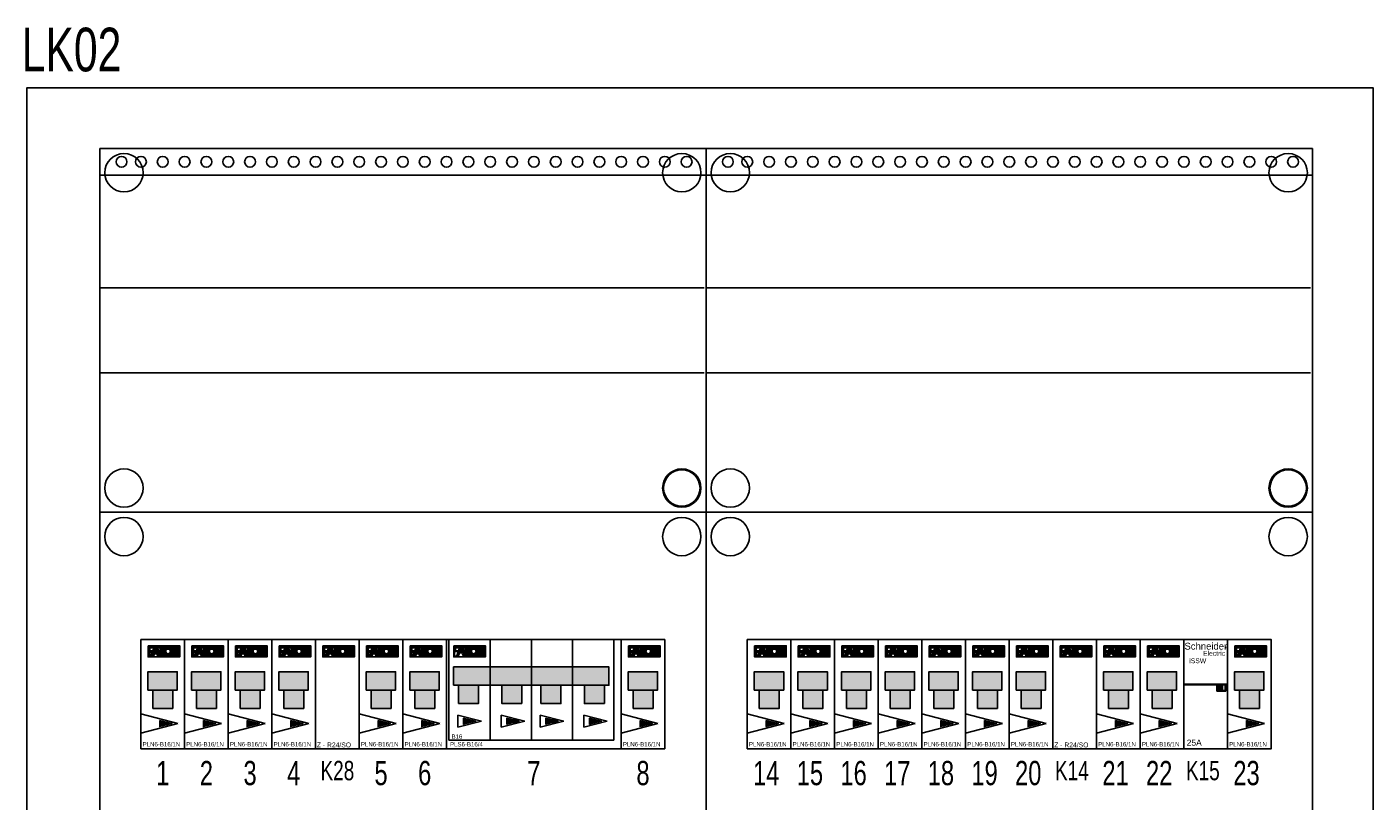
# Model space of a CAD drawing. Header units: millimetres. Extents: x -11050 to 27196, y -10809 to 18412.
# Tile 6 of 10: x -11050 to -5500, y 15059 to 18251. Entities that reach past the tile are written whole.
import ezdxf
from ezdxf.enums import TextEntityAlignment as Align

# ---------------------------------------------------------------- set-up
doc = ezdxf.new("R2010")
doc.units = ezdxf.units.MM
doc.header["$LTSCALE"] = 100
doc.linetypes.add('HIDDEN', pattern=[9.525, 6.35, -3.175])
doc.layers.add('EL$6----', color=7, linetype='Continuous')
doc.layers.add('EL6-----', color=7, linetype='Continuous')
doc.styles.add('Arial', font='arial.ttf')
doc.styles.get("Standard").update_dxf_attribs({"font": 'arial.ttf'})

# ---------------------------------------------------------------- blocks, each defined once
blk = doc.blocks.new('*U69')
for color, points in [(160, [(56.3, -26), (56.3, -25.3), (29.7, -25.3), (29.7, -71.2), (41.5, -71.2), (43.7, -64.4), (36.8, -64.4), (36.8, -52.8), (47.5, -52.8), (49.6, -46.4), (36.8, -46.4), (36.8, -33.6), (53.8, -33.6)]), (160, [(106, -26.1), (106, -25.3), (64.4, -25.3), (64.4, -33.6), (78.8, -33.6), (78.8, -71.2), (91.6, -71.2), (91.6, -59, -0.247607), (91.6, -37.5), (91.6, -33.6), (94.2, -33.6, -0.156025)]), (160, [(150.7, -58.9), (144.4, -25.3), (128.4, -25.3), (128.4, -71.2), (138, -71.2), (138, -37.6), (144.3, -71.2), (160.3, -71.2), (160.3, -25.3), (150.7, -25.3)]), (256, [(49.3, -283.6), (131.5, -283.6), (131.5, -207.8), (49.3, -207.8)])]:
    blk.add_hatch(color=color).paths.add_polyline_path(points)
h = blk.add_hatch(color=256)
h.paths.add_polyline_path([(68.1, -33.6), (64.4, -33.6), (64.4, -25.3), (56.5, -25.3), (41.5, -71.2), (51.1, -71.2), (56.1, -58), (65.7, -58), (70.8, -71.2), (78.8, -71.2), (78.8, -66.3)])
h.paths.add_polyline_path([(65.4, -48.6), (56.5, -48.6), (60.9, -33.6)], flags=16)
h = blk.add_hatch(color=256)
h.paths.add_polyline_path([(128.4, -64.1), (128.4, -32.4, 2.489681)])
h.paths.add_polyline_path([(102.3, -48.3, -1), (121.5, -48.3, -1)], flags=16)
h = blk.add_hatch(color=256)
h.dxf.hatch_style = 1
h.paths.add_polyline_path([(150, -132.6), (29, -132.6), (29, -207.8), (150, -207.8)])
h = blk.add_hatch(color=20)
h.dxf.hatch_style = 1
h.paths.add_polyline_path([(77.9, -333), (77.9, -358.1), (127.9, -345.6)])
at = {"color": 0}
blk.add_line((150, -207.4), (150, -132.6), dxfattribs=at)
blk.add_line((150, -207.4), (150, -132.6), dxfattribs=at)
blk.add_lwpolyline([(0, 0), (0, -450), (180, -450), (180, 0), (0, 0)], dxfattribs=at)
for points in [[(29.7, -25.3), (29.7, -71.2), (41.5, -71.2)], [(56.3, -26), (56.3, -25.3), (29.7, -25.3)], [(49.6, -46.4), (36.8, -46.4), (36.8, -33.6), (53.8, -33.6)], [(43.7, -64.4), (36.8, -64.4), (36.8, -52.8), (47.5, -52.8)], [(41.5, -71.2), (56.5, -25.3)], [(56.5, -25.3), (65.5, -25.3)], [(56.5, -48.6), (60.9, -33.6)], [(56.5, -48.6), (65.4, -48.6)], [(65.4, -48.6), (60.9, -33.6)], [(64.4, -25.3), (64.4, -33.6), (78.8, -33.6), (78.8, -71.2), (91.6, -71.2), (91.6, -59)], [(64.4, -25.3), (106, -25.3)], [(78.8, -66.3), (68.1, -33.6)], [(91.6, -59), (91.6, -71.2), (78.8, -71.2), (78.8, -33.6)], [(91.6, -37.5), (91.6, -33.6)], [(94.2, -33.6), (91.6, -33.6), (91.6, -37.5)], [(106, -25.3), (106, -26.1)], [(128.4, -71.2), (128.4, -25.3), (144.4, -25.3)], [(144.3, -71.2), (138, -37.6), (138, -71.2), (128.4, -71.2), (128.4, -25.3)], [(160.3, -25.3), (160.3, -71.2), (144.3, -71.2)], [(144.4, -25.3), (150.7, -58.9), (150.7, -25.3), (160.3, -25.3), (160.3, -71.2)], [(41.5, -71.2), (51.1, -71.2), (56.1, -58), (65.7, -58)], [(80.4, -71.2), (70.8, -71.2), (65.7, -58), (65.7, -58)], [(151.8, -345.6), (0, -305.9)], [(151.8, -345.6), (0, -385.2)]]:
    blk.add_lwpolyline(points)
for points in [[(29.7, -25.3), (160.3, -25.3), (160.3, -71.2), (29.7, -71.2)], [(77.9, -333), (77.9, -358.1), (127.9, -345.6)]]:
    blk.add_lwpolyline(points, close=True)
for points in [[(29, -207.8), (150, -207.8), (150, -132.6), (29, -132.6)], [(49.3, -283.6), (131.5, -283.6), (131.5, -207.8), (49.3, -207.8)], [(49.3, -283.6), (131.5, -283.6), (131.5, -207.8), (49.3, -207.8)]]:
    blk.add_lwpolyline(points, close=True, dxfattribs=at)
blk.add_circle((111.9, -48.3), 9.6)
blk.add_arc((111.9, -48.3), 22.9, 43.7665, 316.2335)
at = {"style": 'Arial'}
for tag, p in [('TYPENUMMER', (6.9, -440.3)), ('SCHAKELVERMOGEN', (47.8, -440.3))]:
    blk.add_attdef(tag, p, '', height=18, dxfattribs=at)
blk = doc.blocks.new('Eaton Relais')
for points in [[(56.3, -26), (56.3, -25.3), (29.7, -25.3), (29.7, -71.2), (41.5, -71.2), (43.7, -64.4), (36.8, -64.4), (36.8, -52.8), (47.5, -52.8), (49.6, -46.4), (36.8, -46.4), (36.8, -33.6), (53.8, -33.6)], [(106, -26.1), (106, -25.3), (64.4, -25.3), (64.4, -33.6), (78.8, -33.6), (78.8, -71.2), (91.6, -71.2), (91.6, -59, -0.247607), (91.6, -37.5), (91.6, -33.6), (94.2, -33.6, -0.156025)], [(150.7, -58.9), (144.4, -25.3), (128.4, -25.3), (128.4, -71.2), (138, -71.2), (138, -37.6), (144.3, -71.2), (160.3, -71.2), (160.3, -25.3), (150.7, -25.3)]]:
    blk.add_hatch(color=160).paths.add_polyline_path(points)
h = blk.add_hatch(color=256)
h.paths.add_polyline_path([(68.1, -33.6), (64.4, -33.6), (64.4, -25.3), (56.5, -25.3), (41.5, -71.2), (51.1, -71.2), (56.1, -58), (65.7, -58), (70.8, -71.2), (78.8, -71.2), (78.8, -66.3)])
h.paths.add_polyline_path([(65.4, -48.6), (56.5, -48.6), (60.9, -33.6)], flags=16)
h = blk.add_hatch(color=256)
h.paths.add_polyline_path([(128.4, -64.1), (128.4, -32.4, 2.489681)])
h.paths.add_polyline_path([(102.3, -48.3, -1), (121.5, -48.3, -1)], flags=16)
at = {"color": 0}
blk.add_lwpolyline([(0, 0), (0, -450), (180, -450), (180, 0), (0, 0)], dxfattribs=at)
for points in [[(29.7, -25.3), (29.7, -71.2), (41.5, -71.2)], [(56.3, -26), (56.3, -25.3), (29.7, -25.3)], [(49.6, -46.4), (36.8, -46.4), (36.8, -33.6), (53.8, -33.6)], [(43.7, -64.4), (36.8, -64.4), (36.8, -52.8), (47.5, -52.8)], [(41.5, -71.2), (56.5, -25.3)], [(56.5, -25.3), (65.5, -25.3)], [(56.5, -48.6), (60.9, -33.6)], [(56.5, -48.6), (65.4, -48.6)], [(65.4, -48.6), (60.9, -33.6)], [(64.4, -25.3), (64.4, -33.6), (78.8, -33.6), (78.8, -71.2), (91.6, -71.2), (91.6, -59)], [(64.4, -25.3), (106, -25.3)], [(78.8, -66.3), (68.1, -33.6)], [(91.6, -59), (91.6, -71.2), (78.8, -71.2), (78.8, -33.6)], [(91.6, -37.5), (91.6, -33.6)], [(94.2, -33.6), (91.6, -33.6), (91.6, -37.5)], [(106, -25.3), (106, -26.1)], [(128.4, -71.2), (128.4, -25.3), (144.4, -25.3)], [(144.3, -71.2), (138, -37.6), (138, -71.2), (128.4, -71.2), (128.4, -25.3)], [(160.3, -25.3), (160.3, -71.2), (144.3, -71.2)], [(144.4, -25.3), (150.7, -58.9), (150.7, -25.3), (160.3, -25.3), (160.3, -71.2)], [(41.5, -71.2), (51.1, -71.2), (56.1, -58), (65.7, -58)], [(80.4, -71.2), (70.8, -71.2), (65.7, -58), (65.7, -58)]]:
    blk.add_lwpolyline(points)
blk.add_lwpolyline([(29.7, -25.3), (160.3, -25.3), (160.3, -71.2), (29.7, -71.2)], close=True)
blk.add_circle((111.9, -48.3), 9.6)
blk.add_arc((111.9, -48.3), 22.9, 43.7665, 316.2335)
at = {"style": 'Arial'}
blk.add_text('Z - R24/SO', height=20, dxfattribs=at).set_placement((5.2, -450), align=Align.BOTTOM_LEFT)
blk = doc.blocks.new('*U71')
for color, points in [(160, [(56.3, -26), (56.3, -25.3), (29.7, -25.3), (29.7, -71.2), (41.5, -71.2), (43.7, -64.4), (36.8, -64.4), (36.8, -52.8), (47.5, -52.8), (49.6, -46.4), (36.8, -46.4), (36.8, -33.6), (53.8, -33.6)]), (160, [(56.3, -26), (56.3, -25.3), (29.7, -25.3), (29.7, -71.2), (41.5, -71.2), (43.7, -64.4), (36.8, -64.4), (36.8, -52.8), (47.5, -52.8), (49.6, -46.4), (36.8, -46.4), (36.8, -33.6), (53.8, -33.6)]), (160, [(56.3, -26), (56.3, -25.3), (29.7, -25.3), (29.7, -71.2), (41.5, -71.2), (43.7, -64.4), (36.8, -64.4), (36.8, -52.8), (47.5, -52.8), (49.6, -46.4), (36.8, -46.4), (36.8, -33.6), (53.8, -33.6)]), (160, [(56.3, -26), (56.3, -25.3), (29.7, -25.3), (29.7, -71.2), (41.5, -71.2), (43.7, -64.4), (36.8, -64.4), (36.8, -52.8), (47.5, -52.8), (49.6, -46.4), (36.8, -46.4), (36.8, -33.6), (53.8, -33.6)]), (160, [(56.3, -26), (56.3, -25.3), (29.7, -25.3), (29.7, -71.2), (41.5, -71.2), (43.7, -64.4), (36.8, -64.4), (36.8, -52.8), (47.5, -52.8), (49.6, -46.4), (36.8, -46.4), (36.8, -33.6), (53.8, -33.6)]), (160, [(106, -26.1), (106, -25.3), (64.4, -25.3), (64.4, -33.6), (78.8, -33.6), (78.8, -71.2), (91.6, -71.2), (91.6, -59, -0.247607), (91.6, -37.5), (91.6, -33.6), (94.2, -33.6, -0.156025)]), (160, [(106, -26.1), (106, -25.3), (64.4, -25.3), (64.4, -33.6), (78.8, -33.6), (78.8, -71.2), (91.6, -71.2), (91.6, -59, -0.247607), (91.6, -37.5), (91.6, -33.6), (94.2, -33.6, -0.156025)]), (160, [(106, -26.1), (106, -25.3), (64.4, -25.3), (64.4, -33.6), (78.8, -33.6), (78.8, -71.2), (91.6, -71.2), (91.6, -59, -0.247607), (91.6, -37.5), (91.6, -33.6), (94.2, -33.6, -0.156025)]), (160, [(106, -26.1), (106, -25.3), (64.4, -25.3), (64.4, -33.6), (78.8, -33.6), (78.8, -71.2), (91.6, -71.2), (91.6, -59, -0.247607), (91.6, -37.5), (91.6, -33.6), (94.2, -33.6, -0.156025)]), (160, [(106, -26.1), (106, -25.3), (64.4, -25.3), (64.4, -33.6), (78.8, -33.6), (78.8, -71.2), (91.6, -71.2), (91.6, -59, -0.247607), (91.6, -37.5), (91.6, -33.6), (94.2, -33.6, -0.156025)]), (160, [(150.7, -58.9), (144.4, -25.3), (128.4, -25.3), (128.4, -71.2), (138, -71.2), (138, -37.6), (144.3, -71.2), (160.3, -71.2), (160.3, -25.3), (150.7, -25.3)]), (160, [(150.7, -58.9), (144.4, -25.3), (128.4, -25.3), (128.4, -71.2), (138, -71.2), (138, -37.6), (144.3, -71.2), (160.3, -71.2), (160.3, -25.3), (150.7, -25.3)]), (160, [(150.7, -58.9), (144.4, -25.3), (128.4, -25.3), (128.4, -71.2), (138, -71.2), (138, -37.6), (144.3, -71.2), (160.3, -71.2), (160.3, -25.3), (150.7, -25.3)]), (160, [(150.7, -58.9), (144.4, -25.3), (128.4, -25.3), (128.4, -71.2), (138, -71.2), (138, -37.6), (144.3, -71.2), (160.3, -71.2), (160.3, -25.3), (150.7, -25.3)]), (160, [(150.7, -58.9), (144.4, -25.3), (128.4, -25.3), (128.4, -71.2), (138, -71.2), (138, -37.6), (144.3, -71.2), (160.3, -71.2), (160.3, -25.3), (150.7, -25.3)]), (256, [(29, -187.8), (669.8, -187.8), (669.8, -112.7), (29, -112.7)]), (254, [(49.3, -263.6), (131.5, -263.6), (131.5, -187.8), (49.3, -187.8)]), (254, [(310.7, -263.6), (228.5, -263.6), (228.5, -187.8), (310.7, -187.8)]), (254, [(389.3, -263.6), (471.5, -263.6), (471.5, -187.8), (389.3, -187.8)]), (254, [(650.7, -263.6), (568.5, -263.6), (568.5, -187.8), (650.7, -187.8)])]:
    blk.add_hatch(color=color).paths.add_polyline_path(points)
h = blk.add_hatch(color=256)
h.paths.add_polyline_path([(68.1, -33.6), (64.4, -33.6), (64.4, -25.3), (56.5, -25.3), (41.5, -71.2), (51.1, -71.2), (56.1, -58), (65.7, -58), (70.8, -71.2), (78.8, -71.2), (78.8, -66.3)])
h.paths.add_polyline_path([(65.4, -48.6), (56.5, -48.6), (60.9, -33.6)], flags=16)
h = blk.add_hatch(color=256)
h.paths.add_polyline_path([(68.1, -33.6), (64.4, -33.6), (64.4, -25.3), (56.5, -25.3), (41.5, -71.2), (51.1, -71.2), (56.1, -58), (65.7, -58), (70.8, -71.2), (78.8, -71.2), (78.8, -66.3)])
h.paths.add_polyline_path([(65.4, -48.6), (56.5, -48.6), (60.9, -33.6)], flags=16)
h = blk.add_hatch(color=256)
h.paths.add_polyline_path([(68.1, -33.6), (64.4, -33.6), (64.4, -25.3), (56.5, -25.3), (41.5, -71.2), (51.1, -71.2), (56.1, -58), (65.7, -58), (70.8, -71.2), (78.8, -71.2), (78.8, -66.3)])
h.paths.add_polyline_path([(65.4, -48.6), (56.5, -48.6), (60.9, -33.6)], flags=16)
h = blk.add_hatch(color=256)
h.paths.add_polyline_path([(68.1, -33.6), (64.4, -33.6), (64.4, -25.3), (56.5, -25.3), (41.5, -71.2), (51.1, -71.2), (56.1, -58), (65.7, -58), (70.8, -71.2), (78.8, -71.2), (78.8, -66.3)])
h.paths.add_polyline_path([(65.4, -48.6), (56.5, -48.6), (60.9, -33.6)], flags=16)
h = blk.add_hatch(color=256)
h.paths.add_polyline_path([(68.1, -33.6), (64.4, -33.6), (64.4, -25.3), (56.5, -25.3), (41.5, -71.2), (51.1, -71.2), (56.1, -58), (65.7, -58), (70.8, -71.2), (78.8, -71.2), (78.8, -66.3)])
h.paths.add_polyline_path([(65.4, -48.6), (56.5, -48.6), (60.9, -33.6)], flags=16)
h = blk.add_hatch(color=256)
h.paths.add_polyline_path([(128.4, -64.1), (128.4, -32.4, 2.489681)])
h.paths.add_polyline_path([(102.3, -48.3, -1), (121.5, -48.3, -1)], flags=16)
h = blk.add_hatch(color=256)
h.paths.add_polyline_path([(128.4, -64.1), (128.4, -32.4, 2.489681)])
h.paths.add_polyline_path([(102.3, -48.3, -1), (121.5, -48.3, -1)], flags=16)
h = blk.add_hatch(color=256)
h.paths.add_polyline_path([(128.4, -64.1), (128.4, -32.4, 2.489681)])
h.paths.add_polyline_path([(102.3, -48.3, -1), (121.5, -48.3, -1)], flags=16)
h = blk.add_hatch(color=256)
h.paths.add_polyline_path([(128.4, -64.1), (128.4, -32.4, 2.489681)])
h.paths.add_polyline_path([(102.3, -48.3, -1), (121.5, -48.3, -1)], flags=16)
h = blk.add_hatch(color=256)
h.paths.add_polyline_path([(128.4, -64.1), (128.4, -32.4, 2.489681)])
h.paths.add_polyline_path([(102.3, -48.3, -1), (121.5, -48.3, -1)], flags=16)
h = blk.add_hatch(color=72)
h.dxf.hatch_style = 1
h.paths.add_polyline_path([(69.6, -323.6), (69.6, -348.7), (119.6, -336.2)])
h = blk.add_hatch(color=20)
h.dxf.hatch_style = 1
h.paths.add_polyline_path([(69.6, -323.6), (69.6, -348.7), (119.6, -336.2)])
h = blk.add_hatch(color=20)
h.dxf.hatch_style = 1
h.paths.add_polyline_path([(69.6, -323.6), (69.6, -348.7), (119.6, -336.2)])
h = blk.add_hatch(color=72)
h.dxf.hatch_style = 1
h.paths.add_polyline_path([(69.6, -323.6), (69.6, -348.7), (119.6, -336.2)])
h = blk.add_hatch(color=20)
h.dxf.hatch_style = 1
h.paths.add_polyline_path([(69.6, -323.6), (69.6, -348.7), (119.6, -336.2)])
h = blk.add_hatch(color=20)
h.dxf.hatch_style = 1
h.paths.add_polyline_path([(69.6, -323.6), (69.6, -348.7), (119.6, -336.2)])
h = blk.add_hatch(color=72)
h.dxf.hatch_style = 1
h.paths.add_polyline_path([(248.8, -323.6), (248.8, -348.7), (298.8, -336.2)])
h = blk.add_hatch(color=20)
h.dxf.hatch_style = 1
h.paths.add_polyline_path([(248.8, -323.6), (248.8, -348.7), (298.8, -336.2)])
h = blk.add_hatch(color=20)
h.dxf.hatch_style = 1
h.paths.add_polyline_path([(248.8, -323.6), (248.8, -348.7), (298.8, -336.2)])
h = blk.add_hatch(color=72)
h.dxf.hatch_style = 1
h.paths.add_polyline_path([(248.8, -323.6), (248.8, -348.7), (298.8, -336.2)])
h = blk.add_hatch(color=20)
h.dxf.hatch_style = 1
h.paths.add_polyline_path([(248.8, -323.6), (248.8, -348.7), (298.8, -336.2)])
h = blk.add_hatch(color=20)
h.dxf.hatch_style = 1
h.paths.add_polyline_path([(248.8, -323.6), (248.8, -348.7), (298.8, -336.2)])
h = blk.add_hatch(color=72)
h.dxf.hatch_style = 1
h.paths.add_polyline_path([(409.6, -323.6), (409.6, -348.7), (459.6, -336.2)])
h = blk.add_hatch(color=20)
h.dxf.hatch_style = 1
h.paths.add_polyline_path([(409.6, -323.6), (409.6, -348.7), (459.6, -336.2)])
h = blk.add_hatch(color=20)
h.dxf.hatch_style = 1
h.paths.add_polyline_path([(409.6, -323.6), (409.6, -348.7), (459.6, -336.2)])
h = blk.add_hatch(color=72)
h.dxf.hatch_style = 1
h.paths.add_polyline_path([(409.6, -323.6), (409.6, -348.7), (459.6, -336.2)])
h = blk.add_hatch(color=20)
h.dxf.hatch_style = 1
h.paths.add_polyline_path([(409.6, -323.6), (409.6, -348.7), (459.6, -336.2)])
h = blk.add_hatch(color=20)
h.dxf.hatch_style = 1
h.paths.add_polyline_path([(409.6, -323.6), (409.6, -348.7), (459.6, -336.2)])
h = blk.add_hatch(color=72)
h.dxf.hatch_style = 1
h.paths.add_polyline_path([(588.8, -323.6), (588.8, -348.7), (638.8, -336.2)])
h = blk.add_hatch(color=20)
h.dxf.hatch_style = 1
h.paths.add_polyline_path([(588.8, -323.6), (588.8, -348.7), (638.8, -336.2)])
h = blk.add_hatch(color=20)
h.dxf.hatch_style = 1
h.paths.add_polyline_path([(588.8, -323.6), (588.8, -348.7), (638.8, -336.2)])
h = blk.add_hatch(color=72)
h.dxf.hatch_style = 1
h.paths.add_polyline_path([(588.8, -323.6), (588.8, -348.7), (638.8, -336.2)])
h = blk.add_hatch(color=20)
h.dxf.hatch_style = 1
h.paths.add_polyline_path([(588.8, -323.6), (588.8, -348.7), (638.8, -336.2)])
h = blk.add_hatch(color=20)
h.dxf.hatch_style = 1
h.paths.add_polyline_path([(588.8, -323.6), (588.8, -348.7), (638.8, -336.2)])
at = {"color": 0}
for p, q in [((10, 0), (10, -415)), ((690, 0), (690, -415)), ((180, -187.5), (180, -112.7)), ((180, -187.5), (180, -112.7)), ((180, -187.5), (180, -112.7)), ((180, -187.5), (180, -112.7)), ((180, -187.5), (180, -112.7)), ((180, -187.5), (180, -112.7)), ((180, -187.5), (180, -112.7)), ((180, -187.5), (180, -112.7)), ((180, -187.5), (180, -112.7)), ((180, -187.5), (180, -112.7)), ((10, -415), (690, -415))]:
    blk.add_line(p, q, dxfattribs=at)
at = {"color": 0, "linetype": 'HIDDEN', "ltscale": 0.001}
for p, q in [((180, -415), (180, 0)), ((350, 0), (350, -415)), ((519.8, 0), (519.8, -415))]:
    blk.add_line(p, q, dxfattribs=at)
at = {"color": 0}
blk.add_lwpolyline([(0, 0), (0, -450), (720, -450), (720, 0), (0, 0)], dxfattribs=at)
for points in [[(29.7, -25.3), (29.7, -71.2), (41.5, -71.2)], [(56.3, -26), (56.3, -25.3), (29.7, -25.3)], [(29.7, -25.3), (29.7, -71.2), (41.5, -71.2)], [(56.3, -26), (56.3, -25.3), (29.7, -25.3)], [(29.7, -25.3), (29.7, -71.2), (41.5, -71.2)], [(56.3, -26), (56.3, -25.3), (29.7, -25.3)], [(29.7, -25.3), (29.7, -71.2), (41.5, -71.2)], [(56.3, -26), (56.3, -25.3), (29.7, -25.3)], [(29.7, -25.3), (29.7, -71.2), (41.5, -71.2)], [(56.3, -26), (56.3, -25.3), (29.7, -25.3)], [(49.6, -46.4), (36.8, -46.4), (36.8, -33.6), (53.8, -33.6)], [(49.6, -46.4), (36.8, -46.4), (36.8, -33.6), (53.8, -33.6)], [(49.6, -46.4), (36.8, -46.4), (36.8, -33.6), (53.8, -33.6)], [(49.6, -46.4), (36.8, -46.4), (36.8, -33.6), (53.8, -33.6)], [(49.6, -46.4), (36.8, -46.4), (36.8, -33.6), (53.8, -33.6)], [(41.5, -71.2), (56.5, -25.3)], [(41.5, -71.2), (56.5, -25.3)], [(41.5, -71.2), (56.5, -25.3)], [(41.5, -71.2), (56.5, -25.3)], [(41.5, -71.2), (56.5, -25.3)], [(56.5, -25.3), (65.5, -25.3)], [(56.5, -25.3), (65.5, -25.3)], [(56.5, -25.3), (65.5, -25.3)], [(56.5, -25.3), (65.5, -25.3)], [(56.5, -25.3), (65.5, -25.3)], [(56.5, -48.6), (60.9, -33.6)], [(56.5, -48.6), (60.9, -33.6)], [(56.5, -48.6), (60.9, -33.6)], [(56.5, -48.6), (60.9, -33.6)], [(56.5, -48.6), (60.9, -33.6)], [(65.4, -48.6), (60.9, -33.6)], [(65.4, -48.6), (60.9, -33.6)], [(65.4, -48.6), (60.9, -33.6)], [(65.4, -48.6), (60.9, -33.6)], [(65.4, -48.6), (60.9, -33.6)], [(64.4, -25.3), (64.4, -33.6), (78.8, -33.6), (78.8, -71.2), (91.6, -71.2), (91.6, -59)], [(64.4, -25.3), (106, -25.3)], [(64.4, -25.3), (64.4, -33.6), (78.8, -33.6), (78.8, -71.2), (91.6, -71.2), (91.6, -59)], [(64.4, -25.3), (106, -25.3)], [(64.4, -25.3), (64.4, -33.6), (78.8, -33.6), (78.8, -71.2), (91.6, -71.2), (91.6, -59)], [(64.4, -25.3), (106, -25.3)], [(64.4, -25.3), (64.4, -33.6), (78.8, -33.6), (78.8, -71.2), (91.6, -71.2), (91.6, -59)], [(64.4, -25.3), (106, -25.3)], [(64.4, -25.3), (64.4, -33.6), (78.8, -33.6), (78.8, -71.2), (91.6, -71.2), (91.6, -59)], [(64.4, -25.3), (106, -25.3)], [(78.8, -66.3), (68.1, -33.6)], [(78.8, -66.3), (68.1, -33.6)], [(78.8, -66.3), (68.1, -33.6)], [(78.8, -66.3), (68.1, -33.6)], [(78.8, -66.3), (68.1, -33.6)], [(91.6, -59), (91.6, -71.2), (78.8, -71.2), (78.8, -33.6)], [(91.6, -59), (91.6, -71.2), (78.8, -71.2), (78.8, -33.6)], [(91.6, -59), (91.6, -71.2), (78.8, -71.2), (78.8, -33.6)], [(91.6, -59), (91.6, -71.2), (78.8, -71.2), (78.8, -33.6)], [(91.6, -59), (91.6, -71.2), (78.8, -71.2), (78.8, -33.6)], [(91.6, -37.5), (91.6, -33.6)], [(94.2, -33.6), (91.6, -33.6), (91.6, -37.5)], [(91.6, -37.5), (91.6, -33.6)], [(94.2, -33.6), (91.6, -33.6), (91.6, -37.5)], [(91.6, -37.5), (91.6, -33.6)], [(94.2, -33.6), (91.6, -33.6), (91.6, -37.5)], [(91.6, -37.5), (91.6, -33.6)], [(94.2, -33.6), (91.6, -33.6), (91.6, -37.5)], [(91.6, -37.5), (91.6, -33.6)], [(94.2, -33.6), (91.6, -33.6), (91.6, -37.5)], [(106, -25.3), (106, -26.1)], [(106, -25.3), (106, -26.1)], [(106, -25.3), (106, -26.1)], [(106, -25.3), (106, -26.1)], [(106, -25.3), (106, -26.1)], [(128.4, -71.2), (128.4, -25.3), (144.4, -25.3)], [(144.3, -71.2), (138, -37.6), (138, -71.2), (128.4, -71.2), (128.4, -25.3)], [(128.4, -71.2), (128.4, -25.3), (144.4, -25.3)], [(144.3, -71.2), (138, -37.6), (138, -71.2), (128.4, -71.2), (128.4, -25.3)], [(128.4, -71.2), (128.4, -25.3), (144.4, -25.3)], [(144.3, -71.2), (138, -37.6), (138, -71.2), (128.4, -71.2), (128.4, -25.3)], [(128.4, -71.2), (128.4, -25.3), (144.4, -25.3)], [(144.3, -71.2), (138, -37.6), (138, -71.2), (128.4, -71.2), (128.4, -25.3)], [(128.4, -71.2), (128.4, -25.3), (144.4, -25.3)], [(144.3, -71.2), (138, -37.6), (138, -71.2), (128.4, -71.2), (128.4, -25.3)], [(160.3, -25.3), (160.3, -71.2), (144.3, -71.2)], [(160.3, -25.3), (160.3, -71.2), (144.3, -71.2)], [(160.3, -25.3), (160.3, -71.2), (144.3, -71.2)], [(160.3, -25.3), (160.3, -71.2), (144.3, -71.2)], [(160.3, -25.3), (160.3, -71.2), (144.3, -71.2)], [(144.4, -25.3), (150.7, -58.9), (150.7, -25.3), (160.3, -25.3), (160.3, -71.2)], [(144.4, -25.3), (150.7, -58.9), (150.7, -25.3), (160.3, -25.3), (160.3, -71.2)], [(144.4, -25.3), (150.7, -58.9), (150.7, -25.3), (160.3, -25.3), (160.3, -71.2)], [(144.4, -25.3), (150.7, -58.9), (150.7, -25.3), (160.3, -25.3), (160.3, -71.2)], [(144.4, -25.3), (150.7, -58.9), (150.7, -25.3), (160.3, -25.3), (160.3, -71.2)], [(80.4, -71.2), (70.8, -71.2), (65.7, -58), (65.7, -58)], [(80.4, -71.2), (70.8, -71.2), (65.7, -58), (65.7, -58)], [(80.4, -71.2), (70.8, -71.2), (65.7, -58), (65.7, -58)], [(80.4, -71.2), (70.8, -71.2), (65.7, -58), (65.7, -58)], [(80.4, -71.2), (70.8, -71.2), (65.7, -58), (65.7, -58)], [(143.5, -336.2), (46.5, -311.8)], [(46.5, -311.8), (46.5, -360.5)], [(322.7, -336.2), (225.7, -311.8)], [(225.7, -311.8), (225.7, -360.5)], [(483.5, -336.2), (386.5, -311.8)], [(386.5, -311.8), (386.5, -360.5)], [(662.7, -336.2), (565.7, -311.8)], [(565.7, -311.8), (565.7, -360.5)], [(143.5, -336.2), (46.5, -360.5)], [(322.7, -336.2), (225.7, -360.5)], [(483.5, -336.2), (386.5, -360.5)], [(662.7, -336.2), (565.7, -360.5)]]:
    blk.add_lwpolyline(points)
for points in [[(29.7, -25.3), (160.3, -25.3), (160.3, -71.2), (29.7, -71.2)], [(29.7, -25.3), (160.3, -25.3), (160.3, -71.2), (29.7, -71.2)], [(29.7, -25.3), (160.3, -25.3), (160.3, -71.2), (29.7, -71.2)], [(29.7, -25.3), (160.3, -25.3), (160.3, -71.2), (29.7, -71.2)], [(29.7, -25.3), (160.3, -25.3), (160.3, -71.2), (29.7, -71.2)], [(69.6, -323.6), (69.6, -348.7), (119.6, -336.2)], [(69.6, -323.6), (69.6, -348.7), (119.6, -336.2)], [(69.6, -323.6), (69.6, -348.7), (119.6, -336.2)], [(69.6, -323.6), (69.6, -348.7), (119.6, -336.2)], [(69.6, -323.6), (69.6, -348.7), (119.6, -336.2)], [(248.8, -323.6), (248.8, -348.7), (298.8, -336.2)], [(248.8, -323.6), (248.8, -348.7), (298.8, -336.2)], [(248.8, -323.6), (248.8, -348.7), (298.8, -336.2)], [(248.8, -323.6), (248.8, -348.7), (298.8, -336.2)], [(248.8, -323.6), (248.8, -348.7), (298.8, -336.2)], [(409.6, -323.6), (409.6, -348.7), (459.6, -336.2)], [(409.6, -323.6), (409.6, -348.7), (459.6, -336.2)], [(409.6, -323.6), (409.6, -348.7), (459.6, -336.2)], [(409.6, -323.6), (409.6, -348.7), (459.6, -336.2)], [(409.6, -323.6), (409.6, -348.7), (459.6, -336.2)], [(588.8, -323.6), (588.8, -348.7), (638.8, -336.2)], [(588.8, -323.6), (588.8, -348.7), (638.8, -336.2)], [(588.8, -323.6), (588.8, -348.7), (638.8, -336.2)], [(588.8, -323.6), (588.8, -348.7), (638.8, -336.2)], [(588.8, -323.6), (588.8, -348.7), (638.8, -336.2)]]:
    blk.add_lwpolyline(points, close=True)
for points in [[(29, -187.8), (669.8, -187.8), (669.8, -112.7), (29, -112.7)], [(49.3, -263.6), (131.5, -263.6), (131.5, -187.8), (49.3, -187.8)], [(310.7, -263.6), (228.5, -263.6), (228.5, -187.8), (310.7, -187.8)], [(389.3, -263.6), (471.5, -263.6), (471.5, -187.8), (389.3, -187.8)], [(650.7, -263.6), (568.5, -263.6), (568.5, -187.8), (650.7, -187.8)]]:
    blk.add_lwpolyline(points, close=True, dxfattribs=at)
blk.add_circle((111.9, -48.3), 9.6)
blk.add_circle((111.9, -48.3), 9.6)
blk.add_circle((111.9, -48.3), 9.6)
blk.add_circle((111.9, -48.3), 9.6)
blk.add_circle((111.9, -48.3), 9.6)
blk.add_arc((111.9, -48.3), 22.9, 43.7665, 316.2335)
blk.add_arc((111.9, -48.3), 22.9, 43.7665, 316.2335)
blk.add_arc((111.9, -48.3), 22.9, 43.7665, 316.2335)
blk.add_arc((111.9, -48.3), 22.9, 43.7665, 316.2335)
blk.add_arc((111.9, -48.3), 22.9, 43.7665, 316.2335)
at = {"style": 'Arial'}
for tag, p in [('TYPENUMMER', (14.3, -440.3)), ('TYPE', (20.5, -408.6))]:
    blk.add_attdef(tag, p, '', height=18, dxfattribs=at)
blk = doc.blocks.new('*U86')
at = {"true_color": 0xf1eb1f}
h = blk.add_hatch(dxfattribs=at)
h.set_pattern_fill('ANGLE', color=2)
h.set_pattern_definition([(0, (162, -45), (0, 6.985), [5.08, -1.905]), (90, (162, -45), (-6.985, 4e-16), [5.08, -1.905])])
h.paths.add_polyline_path([(171.3, -33), (174.2, -33), (174.2, -31.3), (171.3, -31.3)])
at = {"true_color": 0xcd2027}
h = blk.add_hatch(color=242, dxfattribs=at)
h.dxf.hatch_style = 1
h.paths.add_polyline_path([(139, -209.3), (154.7, -209.3), (154.7, -186.3), (139, -186.3)])
for p, q in [((0, -183.8), (180, -183.8)), ((0, -186.3), (136.5, -186.3)), ((139, -186.3), (170.4, -186.3)), ((172.9, -186.3), (180, -186.3))]:
    blk.add_line(p, q)
at = {"color": 0}
blk.add_lwpolyline([(0, 0), (0, -450), (180, -450), (180, 0), (0, 0)], dxfattribs=at)
for points in [[(136.5, -183.8), (157.2, -183.8)], [(157.2, -211.8), (136.5, -211.8), (136.5, -186.3)], [(154.7, -183.8), (172.9, -183.8)], [(154.7, -186.3), (170.4, -186.3), (170.4, -209.3), (154.7, -209.3)], [(172.9, -186.3), (172.9, -211.8), (154.7, -211.8)]]:
    blk.add_lwpolyline(points)
blk.add_lwpolyline([(154.7, -186.3), (154.7, -209.3), (139, -209.3), (139, -186.3)], close=True)
at = {"flags": 128}
blk.add_lwpolyline([(159.7, -209.3), (159.7, -186.3)], dxfattribs=at)
at = {"color": 0, "linetype": 'HIDDEN', "ltscale": 0.001}
blk.add_lwpolyline([(180, -415), (180, -450)], dxfattribs=at)
at = {"style": 'Arial'}
for tag, p, height in [('TYPENUMMER', (22.3, -97.2), 20), ('VERMOGENSTYPE', (11.5, -437.1), 25)]:
    blk.add_attdef(tag, p, '', height=height, dxfattribs=at)
at = {"layer": 'EL6-----', "color": 82, "style": 'Arial'}
for s, height, p in [('Schneider', 28, (2.4, -40.9)), ('Electric', 20, (78.9, -66.4))]:
    blk.add_text(s, height=height, dxfattribs=at).set_placement(p)

msp = doc.modelspace()

# ---------------------------------------------------------------- linework, layer by layer
at = {"layer": 'EL$6----', "color": 7}
for p, q in [((-10750, 16250), (-10750, 17750)), ((-10750, 17750), (-8250, 17750)), ((-5750, 17750), (-10750, 17750)), ((-10750, 17750), (-10750, 5750)), ((-10750, 17750), (-8250, 17750)), ((-10750, 17750), (-10750, 17640)), ((-8250, 17750), (-8250, 16250)), ((-8250, 16250), (-8250, 17750)), ((-8250, 17750), (-5750, 17750)), ((-8250, 17750), (-8250, 17640)), ((-8250, 17750), (-5750, 17750)), ((-8250, 17750), (-8250, 17640)), ((-5750, 17750), (-5750, 16250)), ((-5750, 5750), (-5750, 17750)), ((-5750, 17750), (-5750, 17640)), ((-10750, 17640), (-8250, 17640)), ((-8250, 17640), (-5750, 17640)), ((-10750, 17175), (-8258.5, 17175)), ((-8250, 17175), (-5758.5, 17175)), ((-10750, 16825), (-8258.5, 16825)), ((-8250, 16825), (-5758.5, 16825)), ((-10750, 10250), (-10750, 16250)), ((-10750, 16250), (-8250, 16250)), ((-8250, 16250), (-10750, 16250)), ((-8250, 16250), (-8250, 10250)), ((-8250, 10250), (-8250, 16250)), ((-8250, 16250), (-5750, 16250)), ((-5750, 16250), (-8250, 16250)), ((-5750, 16250), (-5750, 10250))]:
    msp.add_line(p, q, dxfattribs=at)
at = {"layer": 'EL$6----'}
msp.add_lwpolyline([(-5500, 5500), (-11050, 5500), (-11050, 18000), (-5500, 18000)], close=True, dxfattribs=at)
at = {"layer": 'EL$6----', "color": 7}
for points in [[(-10580, 15725), (-8420, 15725), (-8420, 15275), (-10580, 15275)], [(-8080, 15725), (-5920, 15725), (-5920, 15275), (-8080, 15275)]]:
    msp.add_lwpolyline(points, close=True, dxfattribs=at)
for centre, radius in [((-10650, 17650), 79.1), ((-10660, 17695), 22.4), ((-10580, 17695), 22.4), ((-10490, 17695), 22.4), ((-10400, 17695), 22.4), ((-10310, 17695), 22.4), ((-10220, 17695), 22.4), ((-10130, 17695), 22.4), ((-10040, 17695), 22.4), ((-9950, 17695), 22.4), ((-9860, 17695), 22.4), ((-9770, 17695), 22.4), ((-9680, 17695), 22.4), ((-9590, 17695), 22.4), ((-9500, 17695), 22.4), ((-9410, 17695), 22.4), ((-9320, 17695), 22.4), ((-9230, 17695), 22.4), ((-9140, 17695), 22.4), ((-9050, 17695), 22.4), ((-8960, 17695), 22.4), ((-8870, 17695), 22.4), ((-8780, 17695), 22.4), ((-8690, 17695), 22.4), ((-8600, 17695), 22.4), ((-8510, 17695), 22.4), ((-8420, 17695), 22.4), ((-8350, 17650), 79.1), ((-8330, 17695), 22.4), ((-8150, 17650), 79.1), ((-8160, 17695), 22.4), ((-8080, 17695), 22.4), ((-7990, 17695), 22.4), ((-7900, 17695), 22.4), ((-7810, 17695), 22.4), ((-7720, 17695), 22.4), ((-7630, 17695), 22.4), ((-7540, 17695), 22.4), ((-7450, 17695), 22.4), ((-7360, 17695), 22.4), ((-7270, 17695), 22.4), ((-7180, 17695), 22.4), ((-7090, 17695), 22.4), ((-7000, 17695), 22.4), ((-6910, 17695), 22.4), ((-6820, 17695), 22.4), ((-6730, 17695), 22.4), ((-6640, 17695), 22.4), ((-6550, 17695), 22.4), ((-6460, 17695), 22.4), ((-6370, 17695), 22.4), ((-6280, 17695), 22.4), ((-6190, 17695), 22.4), ((-6100, 17695), 22.4), ((-6010, 17695), 22.4), ((-5920, 17695), 22.4), ((-5850, 17650), 79.1), ((-5830, 17695), 22.4), ((-10650, 16350), 79.1), ((-10650, 16350), 79.1), ((-8350, 16350), 79.1), ((-8150, 16350), 79.1), ((-8150, 16350), 79.1), ((-5850, 16350), 79.1), ((-8350, 16350), 75), ((-5850, 16350), 75), ((-10650, 16150), 79.1), ((-8350, 16150), 79.1), ((-8150, 16150), 79.1), ((-5850, 16150), 79.1)]:
    msp.add_circle(centre, radius, dxfattribs=at)

# ---------------------------------------------------------------- block references
at = {"layer": 'EL$6----'}
ref = msp.add_blockref('*U69', (-10580, 15725), dxfattribs=at)
ref.add_attrib('TYPENUMMER', 'PLN6-B16/1N', (-10573.1, 15284.7), dxfattribs={"layer": '0', "height": 18, "style": 'Arial'})
ref = msp.add_blockref('*U69', (-10400, 15725), dxfattribs=at)
ref.add_attrib('TYPENUMMER', 'PLN6-B16/1N', (-10393.1, 15284.7), dxfattribs={"layer": '0', "height": 18, "style": 'Arial'})
ref = msp.add_blockref('*U69', (-10220, 15725), dxfattribs=at)
ref.add_attrib('TYPENUMMER', 'PLN6-B16/1N', (-10213.1, 15284.7), dxfattribs={"layer": '0', "height": 18, "style": 'Arial'})
ref = msp.add_blockref('*U69', (-10040, 15725), dxfattribs=at)
ref.add_attrib('TYPENUMMER', 'PLN6-B16/1N', (-10033.1, 15284.7), dxfattribs={"layer": '0', "height": 18, "style": 'Arial'})
for p in [(-9860, 15725), (-6820, 15725)]:
    msp.add_blockref('Eaton Relais', p, dxfattribs=at)
ref = msp.add_blockref('*U69', (-9680, 15725), dxfattribs=at)
ref.add_attrib('TYPENUMMER', 'PLN6-B16/1N', (-9673.1, 15284.7), dxfattribs={"layer": '0', "height": 18, "style": 'Arial'})
ref = msp.add_blockref('*U69', (-9500, 15725), dxfattribs=at)
ref.add_attrib('TYPENUMMER', 'PLN6-B16/1N', (-9493.1, 15284.7), dxfattribs={"layer": '0', "height": 18, "style": 'Arial'})
for name, p, values in [('*U71', (-9320, 15725), {'TYPE': 'B16', 'TYPENUMMER': 'PLS6-B16/4'}), ('*U86', (-6280, 15725), {'TYPENUMMER': 'iSSW', 'VERMOGENSTYPE': '25A'})]:
    msp.add_blockref(name, p, dxfattribs=at).add_auto_attribs(values)
ref = msp.add_blockref('*U69', (-8600, 15725), dxfattribs=at)
ref.add_attrib('TYPENUMMER', 'PLN6-B16/1N', (-8593.1, 15284.7), dxfattribs={"layer": '0', "height": 18, "style": 'Arial'})
ref = msp.add_blockref('*U69', (-8080, 15725), dxfattribs=at)
ref.add_attrib('TYPENUMMER', 'PLN6-B16/1N', (-8073.1, 15284.7), dxfattribs={"layer": '0', "height": 18, "style": 'Arial'})
ref = msp.add_blockref('*U69', (-7900, 15725), dxfattribs=at)
ref.add_attrib('TYPENUMMER', 'PLN6-B16/1N', (-7893.1, 15284.7), dxfattribs={"layer": '0', "height": 18, "style": 'Arial'})
ref = msp.add_blockref('*U69', (-7720, 15725), dxfattribs=at)
ref.add_attrib('TYPENUMMER', 'PLN6-B16/1N', (-7713.1, 15284.7), dxfattribs={"layer": '0', "height": 18, "style": 'Arial'})
ref = msp.add_blockref('*U69', (-7540, 15725), dxfattribs=at)
ref.add_attrib('TYPENUMMER', 'PLN6-B16/1N', (-7533.1, 15284.7), dxfattribs={"layer": '0', "height": 18, "style": 'Arial'})
ref = msp.add_blockref('*U69', (-7360, 15725), dxfattribs=at)
ref.add_attrib('TYPENUMMER', 'PLN6-B16/1N', (-7353.1, 15284.7), dxfattribs={"layer": '0', "height": 18, "style": 'Arial'})
ref = msp.add_blockref('*U69', (-7180, 15725), dxfattribs=at)
ref.add_attrib('TYPENUMMER', 'PLN6-B16/1N', (-7173.1, 15284.7), dxfattribs={"layer": '0', "height": 18, "style": 'Arial'})
ref = msp.add_blockref('*U69', (-7000, 15725), dxfattribs=at)
ref.add_attrib('TYPENUMMER', 'PLN6-B16/1N', (-6993.1, 15284.7), dxfattribs={"layer": '0', "height": 18, "style": 'Arial'})
ref = msp.add_blockref('*U69', (-6640, 15725), dxfattribs=at)
ref.add_attrib('TYPENUMMER', 'PLN6-B16/1N', (-6633.1, 15284.7), dxfattribs={"layer": '0', "height": 18, "style": 'Arial'})
ref = msp.add_blockref('*U69', (-6460, 15725), dxfattribs=at)
ref.add_attrib('TYPENUMMER', 'PLN6-B16/1N', (-6453.1, 15284.7), dxfattribs={"layer": '0', "height": 18, "style": 'Arial'})
ref = msp.add_blockref('*U69', (-6100, 15725), dxfattribs=at)
ref.add_attrib('TYPENUMMER', 'PLN6-B16/1N', (-6093.1, 15284.7), dxfattribs={"layer": '0', "height": 18, "style": 'Arial'})

# ---------------------------------------------------------------- texts
at = {"layer": 'EL$6----', "color": 7, "width": 0.7}
for s, height, p in [('LK02', 180, (-10866.1, 18157.9)), ('1', 100, (-10490, 15175)), ('2', 100, (-10310, 15175)), ('3', 100, (-10130, 15175)), ('4', 100, (-9950, 15175)), ('K28', 80, (-9770, 15185.3)), ('5', 100, (-9590, 15175)), ('6', 100, (-9410, 15175)), ('7', 100, (-8960, 15175)), ('8', 100, (-8510, 15175)), ('14', 100, (-8001.8, 15175)), ('15', 100, (-7821.8, 15175)), ('16', 100, (-7641.8, 15175)), ('17', 100, (-7461.8, 15175)), ('18', 100, (-7281.8, 15175)), ('19', 100, (-7101.8, 15175)), ('20', 100, (-6921.8, 15175)), ('K14', 80, (-6741.8, 15185.3)), ('21', 100, (-6561.8, 15175)), ('22', 100, (-6381.8, 15175)), ('K15', 80, (-6201.8, 15185.3)), ('23', 100, (-6021.8, 15175))]:
    msp.add_text(s, height=height, dxfattribs=at).set_placement(p, align=Align.MIDDLE_CENTER)

doc.saveas('drawing.dxf')
